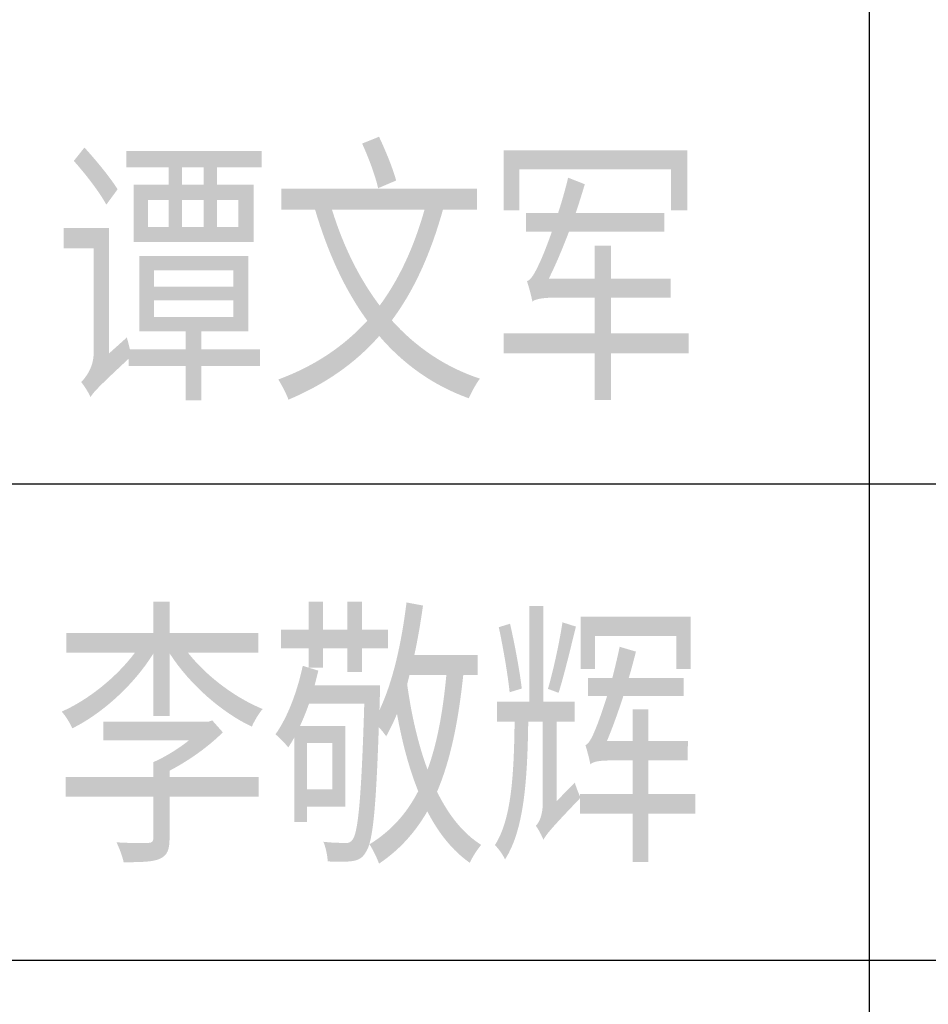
# Model space of a CAD drawing. Extents: x 427948 to 764348, y 274849 to 601549.
# Tile 46 of 212: x 592070 to 593597, y 524575 to 526229. Entities that reach past the tile are written whole.
import ezdxf
from ezdxf.enums import TextEntityAlignment as Align

# ---------------------------------------------------------------- set-up
doc = ezdxf.new("R2010")
doc.units = 0
doc.header["$LTSCALE"] = 1000
doc.header["$MEASUREMENT"] = 0
doc.layers.get('0').update_dxf_attribs({"linetype": 'CONTINUOUS'})
doc.layers.add('PUB_TITLE', color=4, linetype='CONTINUOUS')
doc.layers.add('TK', color=7, linetype='CONTINUOUS')
doc.styles.add('TKHZ1', font='txt', dxfattribs={"width": 0.8})

# ---------------------------------------------------------------- blocks, each defined once
blk = doc.blocks.new('24')
at = {"layer": 'PUB_TITLE'}
for p, q in [((-1112538.9, 154918.9), (-1112538.9, 159718.9)), ((-1116488.9, 157318.9), (-1110888.9, 157318.9)), ((-1116488.9, 156518.9), (-1110888.9, 156518.9))]:
    blk.add_line(p, q, dxfattribs=at)
at = {"layer": 'TK', "style": 'TKHZ1', "width": 0.8}
for s, p in [('谭文军', (-1113363.5, 157680.8)), ('李敬辉', (-1113363.5, 156901.3))]:
    blk.add_text(s, height=350, dxfattribs=at).set_placement(p, align=Align.MIDDLE)

msp = doc.modelspace()

# ---------------------------------------------------------------- block references
msp.add_blockref('24', (1706036.9, 368130.5))

doc.saveas('drawing.dxf')
